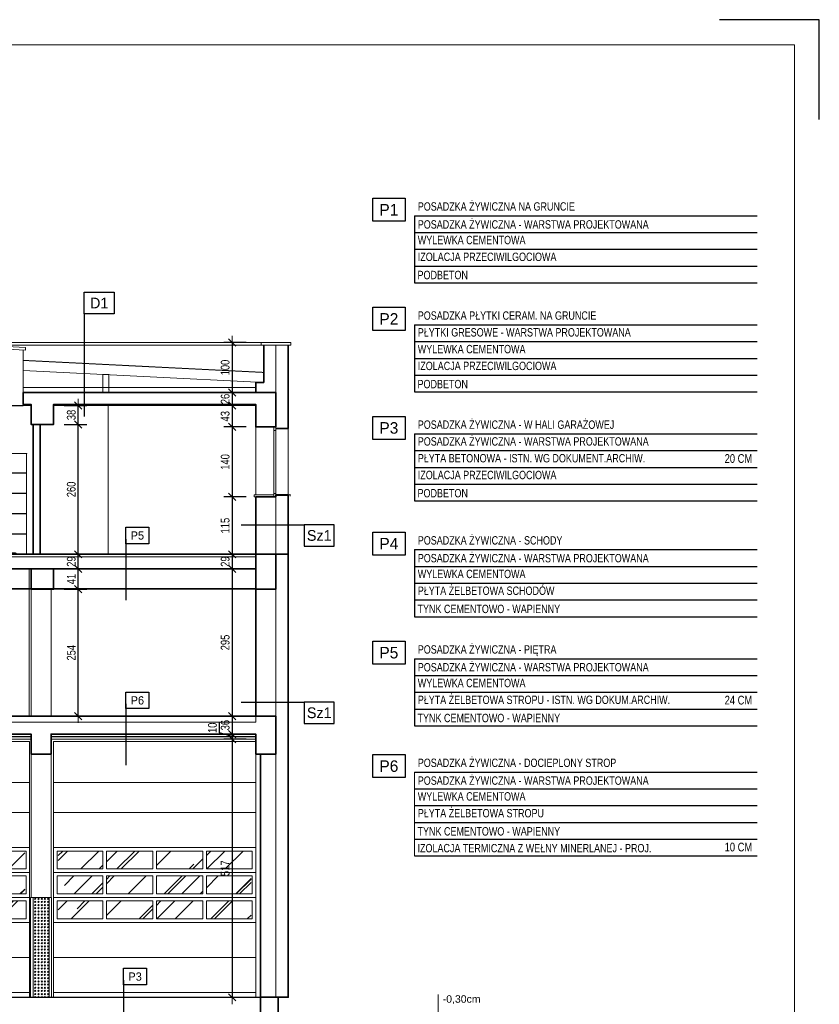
# Model space of a CAD drawing. Header units: millimetres. Extents: x -539 to 9013, y -5271 to -2164.
# Tile 15 of 15: x 7412 to 9013, y -4272 to -2301. Entities that reach past the tile are written whole.
import ezdxf
from ezdxf.enums import TextEntityAlignment as Align

# ---------------------------------------------------------------- set-up
doc = ezdxf.new("R2010")
doc.units = ezdxf.units.MM
doc.linetypes.add('DASHEDX2', pattern=[1.5, 1, -0.5])
for name, color, linetype in [('BA_odn', 1, 'Continuous'), ('BS_TXG', 2, 'Continuous'), ('PG_IZOLACJA', 1, 'ZIGZAG')]:
    doc.layers.add(name, color=color, linetype=linetype)
for name, color, linetype, lineweight in [('BA_txc', 1, 'Continuous', 18), ('BA_txs', 2, 'Continuous', 18), ('M_Ramki do druku', 7, 'Continuous', 18), ('M_Ramki rysunków', 2, 'Continuous', 18), ('PG_STOLARKA', 1, 'Continuous', 18), ('PG_SZRAF', 1, 'Continuous', 18), ('PG_WIDOKOWE_CIENKIE', 1, 'Continuous', 18), ('PG_WYMIARY', 1, 'Continuous', 18), ('PG_ŚCIANY_SŁUPY', 4, 'Continuous', 35)]:
    doc.layers.add(name, color=color, linetype=linetype, lineweight=lineweight)
doc.styles.add('$1$BIKTS', font='bikromsw.shx')
doc.styles.add('BIKTG', font='BIKROMSW.SHX')
doc.styles.add('BIKTS', font='bikromsw.shx', dxfattribs={"width": 0.85})
doc.styles.add('BIKWYM', font='BIKROMSW.SHX', dxfattribs={"width": 0.8})
doc.styles.get("Standard").update_dxf_attribs({"font": 'arial.ttf'})
doc.linetypes.add('ZIGZAG', pattern='A,0.0001,-0.2,[131,ltypeshp.shx,S=0.2,R=0,X=-0.2,Y=0],-0.4,[131,ltypeshp.shx,S=0.2,R=180,X=0.2,Y=0],-0.2', length=0.8001)
doc.dimstyles.new('BA_KR_50', dxfattribs={"dimscale": 0.5, "dimtxt": 25, "dimasz": 1.666667, "dimexe": 24, "dimexo": 0, "dimgap": 0, "dimtad": 0, "dimdec": 1, "dimrnd": 0.5, "dimzin": 9, "dimdsep": 46, "dimtxsty": 'BIKWYM', "dimblk": 'WYM-KR', "dimcen": 0, "dimdle": 20, "dimclrd": 256, "dimclre": 256, "dimclrt": 7, "dimadec": 0, "dimazin": 0, "dimtfac": 0.033333, "dimtdec": 1, "dimtmove": 0, "dimatfit": 3, "dimldrblk": 'WYM-KR', "dimfxl": 40, "dimfxlon": 1, "dimtvp": 0.8, "dimtolj": 1, "dimarcsym": 0})
pattern_1 = [(45, (5984.445, -1816.78), (64.6578, 172.421), [1143, -152.4, 381, -76.2]), (45, (6029.17, -1718.18), (-125.544, 17.781), [228.6, -25.146, 457.2, -57.15]), (45, (5965.587, -1744.043), (244.0834, 316.2846), [609.6, -106.68, 304.8, -76.2])]

# ---------------------------------------------------------------- blocks, each defined once
blk = doc.blocks.new('brama poz')
at = {"layer": 'PG_SZRAF'}
h = blk.add_hatch(dxfattribs=at)
h.set_pattern_fill('AR-RROOF', color=256, scale=3, angle=45)
h.set_pattern_definition(pattern_1)
h.paths.add_polyline_path([(7579, -3965.5), (7489.5, -3965.5), (7489.5, -4001.5), (7579, -4001.5)])
h = blk.add_hatch(dxfattribs=at)
h.set_pattern_fill('AR-RROOF', color=256, scale=3, angle=45)
h.set_pattern_definition(pattern_1)
h.paths.add_polyline_path([(7679, -3965.5), (7586, -3965.5), (7586, -4001.5), (7679, -4001.5)])
h = blk.add_hatch(dxfattribs=at)
h.set_pattern_fill('AR-RROOF', color=256, scale=3, angle=45)
h.set_pattern_definition(pattern_1)
h.paths.add_polyline_path([(7779, -3965.5), (7686, -3965.5), (7686, -4001.5), (7779, -4001.5)])
h = blk.add_hatch(dxfattribs=at)
h.set_pattern_fill('AR-RROOF', color=256, scale=3, angle=45)
h.set_pattern_definition(pattern_1)
h.paths.add_polyline_path([(7875.5, -3965.5), (7786, -3965.5), (7786, -4001.5), (7875.5, -4001.5)])
h = blk.add_hatch(dxfattribs=at)
h.set_pattern_fill('AR-RROOF', color=256, scale=3, angle=45)
h.set_pattern_definition(pattern_1)
h.paths.add_polyline_path([(7579, -4015.5), (7489.5, -4015.5), (7489.5, -4051.5), (7579, -4051.5)])
h = blk.add_hatch(dxfattribs=at)
h.set_pattern_fill('AR-RROOF', color=256, scale=3, angle=45)
h.set_pattern_definition(pattern_1)
h.paths.add_polyline_path([(7679, -4015.5), (7586, -4015.5), (7586, -4051.5), (7679, -4051.5)])
h = blk.add_hatch(dxfattribs=at)
h.set_pattern_fill('AR-RROOF', color=256, scale=3, angle=45)
h.set_pattern_definition(pattern_1)
h.paths.add_polyline_path([(7779, -4015.5), (7686, -4015.5), (7686, -4051.5), (7779, -4051.5)])
h = blk.add_hatch(dxfattribs=at)
h.set_pattern_fill('AR-RROOF', color=256, scale=3, angle=45)
h.set_pattern_definition(pattern_1)
h.paths.add_polyline_path([(7875.5, -4015.5), (7786, -4015.5), (7786, -4051.5), (7875.5, -4051.5)])
h = blk.add_hatch(dxfattribs=at)
h.set_pattern_fill('AR-RROOF', color=256, scale=3, angle=45)
h.set_pattern_definition(pattern_1)
h.paths.add_polyline_path([(7579, -4065.5), (7489.5, -4065.5), (7489.5, -4101.5), (7579, -4101.5)])
h = blk.add_hatch(dxfattribs=at)
h.set_pattern_fill('AR-RROOF', color=256, scale=3, angle=45)
h.set_pattern_definition(pattern_1)
h.paths.add_polyline_path([(7679, -4065.5), (7586, -4065.5), (7586, -4101.5), (7679, -4101.5)])
h = blk.add_hatch(dxfattribs=at)
h.set_pattern_fill('AR-RROOF', color=256, scale=3, angle=45)
h.set_pattern_definition(pattern_1)
h.paths.add_polyline_path([(7779, -4065.5), (7686, -4065.5), (7686, -4101.5), (7779, -4101.5)])
h = blk.add_hatch(dxfattribs=at)
h.set_pattern_fill('AR-RROOF', color=256, scale=3, angle=45)
h.set_pattern_definition(pattern_1)
h.paths.add_polyline_path([(7875.5, -4065.5), (7786, -4065.5), (7786, -4101.5), (7875.5, -4101.5)])
for p, q in [((7480, -3958.5), (7885, -3958.5)), ((7487, -3965.5), (7579, -3965.5)), ((7487, -3965.5), (7487, -4001.5)), ((7579, -3965.5), (7579, -4001.5)), ((7586, -3965.5), (7679, -3965.5)), ((7586, -3965.5), (7586, -4001.5)), ((7679, -3965.5), (7679, -4001.5)), ((7686, -3965.5), (7779, -3965.5)), ((7686, -3965.5), (7686, -4001.5)), ((7779, -3965.5), (7779, -4001.5)), ((7786, -3965.5), (7878, -3965.5)), ((7786, -3965.5), (7786, -4001.5)), ((7878, -4001.5), (7878, -3965.5)), ((7487, -4001.5), (7579, -4001.5)), ((7586, -4001.5), (7679, -4001.5)), ((7686, -4001.5), (7779, -4001.5)), ((7786, -4001.5), (7878, -4001.5)), ((7480, -4008.5), (7885, -4008.5)), ((7487, -4015.5), (7579, -4015.5)), ((7487, -4015.5), (7487, -4051.5)), ((7579, -4015.5), (7579, -4051.5)), ((7586, -4015.5), (7679, -4015.5)), ((7586, -4015.5), (7586, -4051.5)), ((7679, -4015.5), (7679, -4051.5)), ((7686, -4015.5), (7779, -4015.5)), ((7686, -4015.5), (7686, -4051.5)), ((7779, -4015.5), (7779, -4051.5)), ((7786, -4015.5), (7878, -4015.5)), ((7786, -4015.5), (7786, -4051.5)), ((7878, -4051.5), (7878, -4015.5)), ((7480, -4058.5), (7885, -4058.5)), ((7487, -4051.5), (7579, -4051.5)), ((7586, -4051.5), (7679, -4051.5)), ((7686, -4051.5), (7779, -4051.5)), ((7786, -4051.5), (7878, -4051.5)), ((7487, -4065.5), (7579, -4065.5)), ((7487, -4065.5), (7487, -4101.5)), ((7579, -4065.5), (7579, -4101.5)), ((7586, -4065.5), (7679, -4065.5)), ((7586, -4065.5), (7586, -4101.5)), ((7679, -4065.5), (7679, -4101.5)), ((7686, -4065.5), (7779, -4065.5)), ((7686, -4065.5), (7686, -4101.5)), ((7779, -4065.5), (7779, -4101.5)), ((7786, -4065.5), (7878, -4065.5)), ((7786, -4065.5), (7786, -4101.5)), ((7878, -4101.5), (7878, -4065.5)), ((7480, -4108.5), (7885, -4108.5)), ((7487, -4101.5), (7579, -4101.5)), ((7586, -4101.5), (7679, -4101.5)), ((7586, -4101.5), (7679, -4101.5)), ((7686, -4101.5), (7779, -4101.5)), ((7786, -4101.5), (7878, -4101.5)), ((7480, -4178.5), (7885, -4178.5))]:
    blk.add_line(p, q, dxfattribs=at)
at = {"layer": 'PG_WIDOKOWE_CIENKIE'}
for p, q in [((7885, -3828.5), (7480, -3828.5)), ((7480, -3888.5), (7885, -3888.5)), ((7480, -4248.5), (7885, -4248.5))]:
    blk.add_line(p, q, dxfattribs=at)
blk.add_lwpolyline([(7480, -4258.5), (7885, -4258.5), (7885, -3746.5), (7480, -3746.5)], close=True, dxfattribs=at)
blk.add_lwpolyline([(7885, -3771.5), (7885, -4258.5)], dxfattribs=at)
blk = doc.blocks.new('OZNWAR')
blk.add_lwpolyline([(-35, 0), (-35, 50), (35, 50), (35, 0)], close=True)
at = {"style": 'BIKTG'}
blk.add_attdef('OZNWAR', text='', height=25, dxfattribs=at).set_placement((0, 25), align=Align.MIDDLE)
blk = doc.blocks.new('A$C9f8b1537')
at = {"layer": 'PG_STOLARKA', "lineweight": 0}
for p, q in [((10.4, 1), (10.4, 202.7)), ((10.4, 202.7), (102.2, 202.7)), ((102.2, 202.7), (102.2, 1)), ((10.4, 163.9), (102.2, 163.9)), ((10.4, 163.3), (102.2, 163.3)), ((10.4, 123.2), (102.2, 123.2)), ((10.4, 122.6), (102.2, 122.6)), ((14.1, 117.4), (14.1, 98.2)), ((14.3, 98.2), (14.3, 117.4)), ((14.9, 104.2), (14.9, 102.5)), ((15.4, 102.4), (15.4, 103.7)), ((16.4, 102.4), (16.4, 103.7)), ((16.9, 104.2), (16.9, 102.5)), ((17.5, 117.4), (17.5, 112.6)), ((17.5, 111.1), (17.5, 98.2)), ((17.7, 117.4), (17.7, 112.6)), ((17.7, 111.2), (17.7, 98.2)), ((10.4, 82.4), (102.2, 82.4)), ((10.4, 81.8), (102.2, 81.8)), ((10.4, 41.7), (102.2, 41.7)), ((10.4, 41.1), (102.2, 41.1)), ((30.4, 1), (10.4, 1)), ((30.4, 1), (30.4, 2)), ((32.4, 4), (80.2, 4)), ((82.2, 2), (82.2, 1)), ((102.2, 1), (82.2, 1))]:
    blk.add_line(p, q, dxfattribs=at)
for centre, radius in [((15.9, 118.1), 0.3), ((15.9, 111.4), 1), ((15.9, 97.5), 0.3)]:
    blk.add_circle(centre, radius, dxfattribs=at)
for centre, radius, start, end in [((15.9, 117.4), 1.8, 0, 180), ((15.9, 117.4), 1.6, 0, 180), ((15.9, 104.2), 1, 0, 180), ((15.9, 102.5), 1, 180, 0), ((15.9, 111.4), 0.85, 90, 311.711), ((15.9, 104.4), 0.85, 306.0319, 233.9681), ((15.9, 102.4), 0.5, 180, 0), ((20.7, 92.1), 20.7, 71.1188, 103.4049), ((22.4, 94.2), 17.6, 73.635, 109.8698), ((27.3, 111.4), 0.332, 295.2179, 64.7821), ((15.9, 98.2), 1.8, 180, 0), ((15.9, 98.2), 1.6, 180, 0), ((32.4, 2), 2, 90, 180), ((80.2, 2), 2, 0, 90)]:
    blk.add_arc(centre, radius, start, end, dxfattribs=at)
for p in [(10.4, 202.7), (102.2, 202.7), (102.2, 1)]:
    blk.add_point(p, dxfattribs=at)
blk = doc.blocks.new('Znacznik_narozny')
at = {"layer": 'M_Ramki do druku', "lineweight": -2}
blk.add_lwpolyline([(0, -20), (0, 0), (20, 0)], dxfattribs=at)
blk = doc.blocks.new('A$C4C4556DF')
at = {"layer": 'PG_SZRAF'}
h = blk.add_hatch(dxfattribs=at)
h.set_pattern_fill('GOST_GLASS', color=256, scale=0.75)
h.set_pattern_definition([(45, (-1944.602, 2441.6706), (6.363961, 0), [3.75, -5.25]), (45, (-1943.011, 2441.6706), (6.363961, 0), [1.5, -7.5]), (45, (-1944.602, 2443.2616), (6.363961, 0), [1.5, -7.5])])
h.paths.add_polyline_path([(-36, 200), (-36, 0), (-4, 0), (-4, 200)])
at = {"layer": 'PG_WIDOKOWE_CIENKIE'}
for p, q in [((1, 200), (-41, 200)), ((-41, 200), (-41, 0)), ((-36, 200), (-36, 0)), ((-4, 200), (-4, 0)), ((1, 200), (1, 0))]:
    blk.add_line(p, q, dxfattribs=at)
blk = doc.blocks.new('WYM-KR')
at = {"linetype": 'ByBlock'}
blk.add_line((11.52, 0), (-11.52, 0), dxfattribs=at)
at = {"color": 7, "linetype": 'ByBlock'}
blk.add_line((6.24, 6.24), (-6.24, -6.24), dxfattribs=at)
blk = doc.blocks.new('*D468')
at = {"layer": 'Defpoints', "color": 0, "transparency": 16777216}
for p in [(7896, -2947.5), (7837.7, -3047.5), (7885, -3047.5)]:
    blk.add_point(p, dxfattribs=at)
at = {"layer": 'PG_WYMIARY', "lineweight": -2, "transparency": 16777216}
for p, q in [((7865.7, -2947.5), (7820.9, -2947.5)), ((7837.7, -2948.6), (7837.7, -3046.3)), ((7865.7, -3047.5), (7820.9, -3047.5))]:
    blk.add_line(p, q, dxfattribs=at)
at = {"layer": 'PG_WYMIARY', "lineweight": -2, "transparency": 16777216, "xscale": 1.166666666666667, "yscale": 1.166666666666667, "zscale": 1.166666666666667}
for p, rotation in [((7837.7, -2947.5), 90), ((7837.7, -3047.5), 270)]:
    blk.add_blockref('WYM-KR', p, dxfattribs=dict(at, rotation=rotation))
at = {"layer": 'PG_WYMIARY', "color": 7, "transparency": 16777216, "insert": (7823.7, -2997.5), "char_height": 17.5, "attachment_point": 5, "rotation": 90, "style": 'BIKWYM'}
blk.add_mtext('\\A1;100', dxfattribs=at)
blk = doc.blocks.new('*D469')
at = {"layer": 'Defpoints', "color": 0, "transparency": 16777216}
for p in [(7885, -3047.5), (7837.7, -3073.5), (7885, -3073.5)]:
    blk.add_point(p, dxfattribs=at)
at = {"layer": 'PG_WYMIARY', "lineweight": -2, "transparency": 16777216}
for p, q in [((7865.7, -3047.5), (7820.9, -3047.5)), ((7837.7, -3048.6), (7837.7, -3072.3)), ((7865.7, -3073.5), (7820.9, -3073.5))]:
    blk.add_line(p, q, dxfattribs=at)
at = {"layer": 'PG_WYMIARY', "lineweight": -2, "transparency": 16777216, "xscale": 1.166666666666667, "yscale": 1.166666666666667, "zscale": 1.166666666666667}
for p, rotation in [((7837.7, -3047.5), 90), ((7837.7, -3073.5), 270)]:
    blk.add_blockref('WYM-KR', p, dxfattribs=dict(at, rotation=rotation))
at = {"layer": 'PG_WYMIARY', "color": 7, "transparency": 16777216, "insert": (7823.7, -3060.5), "char_height": 17.5, "attachment_point": 5, "rotation": 90, "style": 'BIKWYM'}
blk.add_mtext('\\A1;26', dxfattribs=at)
blk = doc.blocks.new('*D470')
at = {"layer": 'Defpoints', "color": 0, "transparency": 16777216}
for p in [(7885, -3073.5), (7837.7, -3116.5), (7885, -3116.5)]:
    blk.add_point(p, dxfattribs=at)
at = {"layer": 'PG_WYMIARY', "lineweight": -2, "transparency": 16777216}
for p, q in [((7865.7, -3073.5), (7820.9, -3073.5)), ((7837.7, -3074.6), (7837.7, -3115.3)), ((7865.7, -3116.5), (7820.9, -3116.5))]:
    blk.add_line(p, q, dxfattribs=at)
at = {"layer": 'PG_WYMIARY', "lineweight": -2, "transparency": 16777216, "xscale": 1.166666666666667, "yscale": 1.166666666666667, "zscale": 1.166666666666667}
for p, rotation in [((7837.7, -3073.5), 90), ((7837.7, -3116.5), 270)]:
    blk.add_blockref('WYM-KR', p, dxfattribs=dict(at, rotation=rotation))
at = {"layer": 'PG_WYMIARY', "color": 7, "transparency": 16777216, "insert": (7823.7, -3095), "char_height": 17.5, "attachment_point": 5, "rotation": 90, "style": 'BIKWYM'}
blk.add_mtext('\\A1;43', dxfattribs=at)
blk = doc.blocks.new('*D471')
at = {"layer": 'Defpoints', "color": 0, "transparency": 16777216}
for p in [(7885, -3116.5), (7837.7, -3256.5), (7885, -3256.5)]:
    blk.add_point(p, dxfattribs=at)
at = {"layer": 'PG_WYMIARY', "lineweight": -2, "transparency": 16777216}
for p, q in [((7865.7, -3116.5), (7820.9, -3116.5)), ((7837.7, -3117.6), (7837.7, -3255.3)), ((7865.7, -3256.5), (7820.9, -3256.5))]:
    blk.add_line(p, q, dxfattribs=at)
at = {"layer": 'PG_WYMIARY', "lineweight": -2, "transparency": 16777216, "xscale": 1.166666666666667, "yscale": 1.166666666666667, "zscale": 1.166666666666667}
for p, rotation in [((7837.7, -3116.5), 90), ((7837.7, -3256.5), 270)]:
    blk.add_blockref('WYM-KR', p, dxfattribs=dict(at, rotation=rotation))
at = {"layer": 'PG_WYMIARY', "color": 7, "transparency": 16777216, "insert": (7823.7, -3186.5), "char_height": 17.5, "attachment_point": 5, "rotation": 90, "style": 'BIKWYM'}
blk.add_mtext('\\A1;140', dxfattribs=at)
blk = doc.blocks.new('*D472')
at = {"layer": 'Defpoints', "color": 0, "transparency": 16777216}
for p in [(7885, -3256.5), (7837.7, -3371.5), (7885, -3371.5)]:
    blk.add_point(p, dxfattribs=at)
at = {"layer": 'PG_WYMIARY', "lineweight": -2, "transparency": 16777216}
for p, q in [((7865.7, -3256.5), (7820.9, -3256.5)), ((7837.7, -3257.6), (7837.7, -3370.3)), ((7865.7, -3371.5), (7820.9, -3371.5))]:
    blk.add_line(p, q, dxfattribs=at)
at = {"layer": 'PG_WYMIARY', "lineweight": -2, "transparency": 16777216, "xscale": 1.166666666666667, "yscale": 1.166666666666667, "zscale": 1.166666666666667}
for p, rotation in [((7837.7, -3256.5), 90), ((7837.7, -3371.5), 270)]:
    blk.add_blockref('WYM-KR', p, dxfattribs=dict(at, rotation=rotation))
at = {"layer": 'PG_WYMIARY', "color": 7, "transparency": 16777216, "insert": (7823.7, -3314), "char_height": 17.5, "attachment_point": 5, "rotation": 90, "style": 'BIKWYM'}
blk.add_mtext('\\A1;115', dxfattribs=at)
blk = doc.blocks.new('*D473')
at = {"layer": 'Defpoints', "color": 0, "transparency": 16777216}
for p in [(7885, -3371.5), (7837.7, -3400.5), (7885, -3400.5)]:
    blk.add_point(p, dxfattribs=at)
at = {"layer": 'PG_WYMIARY', "lineweight": -2, "transparency": 16777216}
for p, q in [((7865.7, -3371.5), (7820.9, -3371.5)), ((7837.7, -3372.6), (7837.7, -3399.3)), ((7865.7, -3400.5), (7820.9, -3400.5))]:
    blk.add_line(p, q, dxfattribs=at)
at = {"layer": 'PG_WYMIARY', "lineweight": -2, "transparency": 16777216, "xscale": 1.166666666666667, "yscale": 1.166666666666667, "zscale": 1.166666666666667}
for p, rotation in [((7837.7, -3371.5), 90), ((7837.7, -3400.5), 270)]:
    blk.add_blockref('WYM-KR', p, dxfattribs=dict(at, rotation=rotation))
at = {"layer": 'PG_WYMIARY', "color": 7, "transparency": 16777216, "insert": (7823.7, -3386), "char_height": 17.5, "attachment_point": 5, "rotation": 90, "style": 'BIKWYM'}
blk.add_mtext('\\A1;29', dxfattribs=at)
blk = doc.blocks.new('*D474')
at = {"layer": 'Defpoints', "color": 0, "transparency": 16777216}
for p in [(7885, -3400.5), (7837.7, -3695.5), (7885, -3695.5)]:
    blk.add_point(p, dxfattribs=at)
at = {"layer": 'PG_WYMIARY', "lineweight": -2, "transparency": 16777216}
for p, q in [((7865.7, -3400.5), (7820.9, -3400.5)), ((7837.7, -3401.6), (7837.7, -3694.3)), ((7865.7, -3695.5), (7820.9, -3695.5))]:
    blk.add_line(p, q, dxfattribs=at)
at = {"layer": 'PG_WYMIARY', "lineweight": -2, "transparency": 16777216, "xscale": 1.166666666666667, "yscale": 1.166666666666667, "zscale": 1.166666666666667}
for p, rotation in [((7837.7, -3400.5), 90), ((7837.7, -3695.5), 270)]:
    blk.add_blockref('WYM-KR', p, dxfattribs=dict(at, rotation=rotation))
at = {"layer": 'PG_WYMIARY', "color": 7, "transparency": 16777216, "insert": (7823.7, -3548), "char_height": 17.5, "attachment_point": 5, "rotation": 90, "style": 'BIKWYM'}
blk.add_mtext('\\A1;295', dxfattribs=at)
blk = doc.blocks.new('*D475')
at = {"layer": 'Defpoints', "color": 0, "transparency": 16777216}
for p in [(7885, -3695.5), (7837.7, -3731.5), (7885, -3731.5)]:
    blk.add_point(p, dxfattribs=at)
at = {"layer": 'PG_WYMIARY', "lineweight": -2, "transparency": 16777216}
for p, q in [((7865.7, -3695.5), (7820.9, -3695.5)), ((7837.7, -3696.6), (7837.7, -3730.3)), ((7865.7, -3731.5), (7820.9, -3731.5))]:
    blk.add_line(p, q, dxfattribs=at)
at = {"layer": 'PG_WYMIARY', "lineweight": -2, "transparency": 16777216, "xscale": 1.166666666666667, "yscale": 1.166666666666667, "zscale": 1.166666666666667}
for p, rotation in [((7837.7, -3695.5), 90), ((7837.7, -3731.5), 270)]:
    blk.add_blockref('WYM-KR', p, dxfattribs=dict(at, rotation=rotation))
at = {"layer": 'PG_WYMIARY', "color": 7, "transparency": 16777216, "insert": (7823.7, -3713.5), "char_height": 17.5, "attachment_point": 5, "rotation": 90, "style": 'BIKWYM'}
blk.add_mtext('\\A1;36', dxfattribs=at)
blk = doc.blocks.new('*D476')
at = {"layer": 'Defpoints', "color": 0, "transparency": 16777216}
for p in [(7837.7, -3741.5), (7885, -3731.5), (7885, -3741.5)]:
    blk.add_point(p, dxfattribs=at)
at = {"layer": 'PG_WYMIARY', "lineweight": -2, "transparency": 16777216}
for p, q in [((7812.2, -3728.8), (7812.2, -3708.8)), ((7837.7, -3736.5), (7812.2, -3728.8)), ((7865.7, -3731.5), (7820.9, -3731.5)), ((7865.7, -3741.5), (7820.9, -3741.5)), ((7837.7, -3732.6), (7837.7, -3740.3))]:
    blk.add_line(p, q, dxfattribs=at)
at = {"layer": 'PG_WYMIARY', "lineweight": -2, "transparency": 16777216, "xscale": 1.166666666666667, "yscale": 1.166666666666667, "zscale": 1.166666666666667}
for p, rotation in [((7837.7, -3731.5), 90), ((7837.7, -3741.5), 270)]:
    blk.add_blockref('WYM-KR', p, dxfattribs=dict(at, rotation=rotation))
at = {"layer": 'PG_WYMIARY', "color": 7, "transparency": 16777216, "insert": (7798.2, -3718.8), "char_height": 17.5, "attachment_point": 5, "rotation": 90, "style": 'BIKWYM'}
blk.add_mtext('\\A1;10', dxfattribs=at)
blk = doc.blocks.new('*D477')
at = {"layer": 'Defpoints', "color": 0, "transparency": 16777216}
for p in [(7885, -3741.5), (7837.7, -4258.5), (7885, -4258.5)]:
    blk.add_point(p, dxfattribs=at)
at = {"layer": 'PG_WYMIARY', "lineweight": -2, "transparency": 16777216}
for p, q in [((7865.7, -3741.5), (7820.9, -3741.5)), ((7837.7, -3742.6), (7837.7, -4257.3)), ((7865.7, -4258.5), (7820.9, -4258.5))]:
    blk.add_line(p, q, dxfattribs=at)
at = {"layer": 'PG_WYMIARY', "lineweight": -2, "transparency": 16777216, "xscale": 1.166666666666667, "yscale": 1.166666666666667, "zscale": 1.166666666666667}
for p, rotation in [((7837.7, -3741.5), 90), ((7837.7, -4258.5), 270)]:
    blk.add_blockref('WYM-KR', p, dxfattribs=dict(at, rotation=rotation))
at = {"layer": 'PG_WYMIARY', "color": 7, "transparency": 16777216, "insert": (7823.7, -4000), "char_height": 17.5, "attachment_point": 5, "rotation": 90, "style": 'BIKWYM'}
blk.add_mtext('\\A1;517', dxfattribs=at)
blk = doc.blocks.new('*D478')
at = {"layer": 'Defpoints', "color": 0, "transparency": 16777216}
for p in [(7480, -3441.5), (7529.6, -3441.5), (7475, -3695.5)]:
    blk.add_point(p, dxfattribs=at)
at = {"layer": 'PG_WYMIARY', "lineweight": -2, "transparency": 16777216}
for p, q in [((7501.6, -3441.5), (7546.4, -3441.5)), ((7529.6, -3694.3), (7529.6, -3442.6)), ((7501.6, -3695.5), (7546.4, -3695.5))]:
    blk.add_line(p, q, dxfattribs=at)
at = {"layer": 'PG_WYMIARY', "lineweight": -2, "transparency": 16777216, "xscale": 1.166666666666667, "yscale": 1.166666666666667, "zscale": 1.166666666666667}
for p, rotation in [((7529.6, -3441.5), 90), ((7529.6, -3695.5), 270)]:
    blk.add_blockref('WYM-KR', p, dxfattribs=dict(at, rotation=rotation))
at = {"layer": 'PG_WYMIARY', "color": 7, "transparency": 16777216, "insert": (7515.6, -3568.5), "char_height": 17.5, "attachment_point": 5, "rotation": 90, "style": 'BIKWYM'}
blk.add_mtext('\\A1;254', dxfattribs=at)
blk = doc.blocks.new('*D479')
at = {"layer": 'Defpoints', "color": 0, "transparency": 16777216}
for p in [(7480, -3400.5), (7529.6, -3400.5), (7480, -3441.5)]:
    blk.add_point(p, dxfattribs=at)
at = {"layer": 'PG_WYMIARY', "lineweight": -2, "transparency": 16777216}
for p, q in [((7501.6, -3400.5), (7546.4, -3400.5)), ((7529.6, -3440.3), (7529.6, -3401.6)), ((7501.6, -3441.5), (7546.4, -3441.5))]:
    blk.add_line(p, q, dxfattribs=at)
at = {"layer": 'PG_WYMIARY', "lineweight": -2, "transparency": 16777216, "xscale": 1.166666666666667, "yscale": 1.166666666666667, "zscale": 1.166666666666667}
for p, rotation in [((7529.6, -3400.5), 90), ((7529.6, -3441.5), 270)]:
    blk.add_blockref('WYM-KR', p, dxfattribs=dict(at, rotation=rotation))
at = {"layer": 'PG_WYMIARY', "color": 7, "transparency": 16777216, "insert": (7515.6, -3421), "char_height": 17.5, "attachment_point": 5, "rotation": 90, "style": 'BIKWYM'}
blk.add_mtext('\\A1;41', dxfattribs=at)
blk = doc.blocks.new('*D480')
at = {"layer": 'Defpoints', "color": 0, "transparency": 16777216}
for p in [(7529.6, -3371.5), (7529.6, -3371.5), (7480, -3400.5)]:
    blk.add_point(p, dxfattribs=at)
at = {"layer": 'PG_WYMIARY', "lineweight": -2, "transparency": 16777216}
for p, q in [((7529.6, -3371.5), (7512.8, -3371.5)), ((7529.6, -3399.3), (7529.6, -3372.6)), ((7501.6, -3400.5), (7546.4, -3400.5))]:
    blk.add_line(p, q, dxfattribs=at)
at = {"layer": 'PG_WYMIARY', "lineweight": -2, "transparency": 16777216, "xscale": 1.166666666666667, "yscale": 1.166666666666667, "zscale": 1.166666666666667}
for p, rotation in [((7529.6, -3371.5), 90), ((7529.6, -3400.5), 270)]:
    blk.add_blockref('WYM-KR', p, dxfattribs=dict(at, rotation=rotation))
at = {"layer": 'PG_WYMIARY', "color": 7, "transparency": 16777216, "insert": (7515.6, -3386), "char_height": 17.5, "attachment_point": 5, "rotation": 90, "style": 'BIKWYM'}
blk.add_mtext('\\A1;29', dxfattribs=at)
blk = doc.blocks.new('*D481')
at = {"layer": 'Defpoints', "color": 0, "transparency": 16777216}
for p in [(7480, -3111.5), (7529.6, -3111.5), (7529.6, -3371.5)]:
    blk.add_point(p, dxfattribs=at)
at = {"layer": 'PG_WYMIARY', "lineweight": -2, "transparency": 16777216}
for p, q in [((7501.6, -3111.5), (7546.4, -3111.5)), ((7529.6, -3370.3), (7529.6, -3112.6)), ((7529.6, -3371.5), (7512.8, -3371.5))]:
    blk.add_line(p, q, dxfattribs=at)
at = {"layer": 'PG_WYMIARY', "lineweight": -2, "transparency": 16777216, "xscale": 1.166666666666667, "yscale": 1.166666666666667, "zscale": 1.166666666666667}
for p, rotation in [((7529.6, -3111.5), 90), ((7529.6, -3371.5), 270)]:
    blk.add_blockref('WYM-KR', p, dxfattribs=dict(at, rotation=rotation))
at = {"layer": 'PG_WYMIARY', "color": 7, "transparency": 16777216, "insert": (7515.6, -3241.5), "char_height": 17.5, "attachment_point": 5, "rotation": 90, "style": 'BIKWYM'}
blk.add_mtext('\\A1;260', dxfattribs=at)
blk = doc.blocks.new('*D482')
at = {"layer": 'Defpoints', "color": 0, "transparency": 16777216}
for p in [(7480, -3073.5), (7529.6, -3073.5), (7480, -3111.5)]:
    blk.add_point(p, dxfattribs=at)
at = {"layer": 'PG_WYMIARY', "lineweight": -2, "transparency": 16777216}
for p, q in [((7501.6, -3073.5), (7546.4, -3073.5)), ((7529.6, -3110.3), (7529.6, -3074.6)), ((7501.6, -3111.5), (7546.4, -3111.5))]:
    blk.add_line(p, q, dxfattribs=at)
at = {"layer": 'PG_WYMIARY', "lineweight": -2, "transparency": 16777216, "xscale": 1.166666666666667, "yscale": 1.166666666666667, "zscale": 1.166666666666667}
for p, rotation in [((7529.6, -3073.5), 90), ((7529.6, -3111.5), 270)]:
    blk.add_blockref('WYM-KR', p, dxfattribs=dict(at, rotation=rotation))
at = {"layer": 'PG_WYMIARY', "color": 7, "transparency": 16777216, "insert": (7515.6, -3092.5), "char_height": 17.5, "attachment_point": 5, "rotation": 90, "style": 'BIKWYM'}
blk.add_mtext('\\A1;38', dxfattribs=at)

msp = doc.modelspace()

# ---------------------------------------------------------------- linework, layer by layer
at = {"color": 18, "true_color": 0x000000}
msp.add_lwpolyline([(5435.55, -4258.45), (7894.55, -4258.45)], dxfattribs=at)
at = {"layer": 'BA_odn', "color": 18, "true_color": 0x000000}
for p, q in [((8202.62, -2693.5), (8888.99, -2693.5)), ((8202.62, -2693.5), (8202.62, -2827.9)), ((8202.62, -2727.1), (8888.99, -2727.1)), ((8202.62, -2760.7), (8888.99, -2760.7)), ((8202.62, -2794.3), (8888.99, -2794.3)), ((8202.62, -2827.9), (8888.99, -2827.9)), ((8202.62, -2911.9), (8888.99, -2911.9)), ((8202.62, -2911.9), (8202.62, -3046.3)), ((8202.62, -2945.5), (8888.99, -2945.5)), ((8202.62, -2979.1), (8888.99, -2979.1)), ((8202.62, -3012.7), (8888.99, -3012.7)), ((8202.62, -3046.3), (8888.99, -3046.3)), ((8202.62, -3130.3), (8888.99, -3130.3)), ((8202.62, -3130.3), (8202.62, -3264.7)), ((8202.62, -3163.9), (8888.99, -3163.9)), ((8202.62, -3197.5), (8888.99, -3197.5)), ((8202.62, -3231.1), (8888.99, -3231.1)), ((8202.62, -3264.7), (8888.99, -3264.7)), ((8202.62, -3362.02), (8888.99, -3362.02)), ((8202.62, -3362.02), (8202.62, -3496.42)), ((8202.62, -3395.62), (8888.99, -3395.62)), ((8202.62, -3429.22), (8888.99, -3429.22)), ((8202.62, -3462.82), (8888.99, -3462.82)), ((8202.62, -3496.42), (8888.99, -3496.42)), ((8202.62, -3580.42), (8888.99, -3580.42)), ((8202.62, -3580.42), (8202.62, -3714.82)), ((8202.62, -3614.02), (8888.99, -3614.02)), ((8202.62, -3647.62), (8888.99, -3647.62)), ((8202.62, -3681.22), (8888.99, -3681.22)), ((8202.62, -3714.82), (8888.99, -3714.82)), ((8202.62, -3807.39), (8888.99, -3807.39)), ((8202.62, -3840.99), (8888.99, -3840.99)), ((8202.62, -3874.59), (8888.99, -3874.59)), ((8202.62, -3908.19), (8888.99, -3908.19)), ((8202.62, -3941.79), (8888.99, -3941.79)), ((8202.62, -3975.39), (8888.99, -3975.39))]:
    msp.add_line(p, q, dxfattribs=at)
at = {"layer": 'BA_txc', "color": 18, "true_color": 0x000000}
msp.add_line((8250.37, -4252.83), (8250.37, -4288.45), dxfattribs=at)
at = {"layer": 'BS_TXG', "color": 18, "true_color": 0x000000}
for p, q in [((7541.35, -2889.8), (7541.35, -3095.31)), ((7855.91, -3312.2), (7981.98, -3312.2)), ((7624.72, -3340.85), (7624.72, -3463.39)), ((7624.72, -3670.85), (7624.72, -3793.39)), ((7855.91, -3667.24), (7981.98, -3667.24)), ((7620.18, -4223.85), (7620.18, -4346.39))]:
    msp.add_line(p, q, dxfattribs=at)
at = {"layer": 'M_Ramki rysunków', "color": 18, "true_color": 0x000000}
msp.add_lwpolyline([(5113.26, -5221.08), (5113.26, -2351.08), (8963.26, -2351.08), (8963.26, -5221.08)], close=True, dxfattribs=at)
at = {"layer": 'PG_IZOLACJA', "color": 18, "ltscale": 16, "true_color": 0x000000}
for p, q in [((7022.05, -3736.45), (7435.05, -3736.45)), ((7475.05, -3736.45), (7885.05, -3736.45))]:
    msp.add_line(p, q, dxfattribs=at)
at = {"layer": 'PG_IZOLACJA', "color": 18, "linetype": 'DASHEDX2', "ltscale": 10, "true_color": 0x000000, "const_width": 2}
msp.add_lwpolyline([(7419.11, -2962.45), (7419.11, -2983.18), (7901.05, -3007.28), (7901.05, -2952.45), (7950.05, -2952.45)], dxfattribs=at)
at = {"layer": 'PG_STOLARKA', "color": 18, "true_color": 0x000000}
for p, q in [((7921.05, -3123.45), (7921.05, -3249.45)), ((7925.05, -3123.45), (7925.05, -3249.45))]:
    msp.add_line(p, q, dxfattribs=at)
for points in [[(7921.05, -3123.45), (7925.05, -3123.45), (7925.05, -3116.45), (7921.05, -3116.45)], [(7882.05, -3252.45), (7921.05, -3252.45), (7921.05, -3256.45), (7882.05, -3256.45)], [(7921.05, -3256.45), (7925.05, -3256.45), (7925.05, -3249.45), (7921.05, -3249.45)]]:
    msp.add_lwpolyline(points, close=True, dxfattribs=at)
at = {"layer": 'PG_WIDOKOWE_CIENKIE', "color": 18, "true_color": 0x000000}
for p, q in [((7186.65, -2947.45), (7896.05, -2947.45)), ((7186.65, -2952.45), (7896.05, -2952.45)), ((7022.05, -3741.45), (7435.05, -3741.45)), ((7475.05, -3741.45), (7885.05, -3741.45)), ((7479.55, -4258.45), (7879.55, -4258.45)), ((7479.55, -4258.45), (7879.55, -4258.45))]:
    msp.add_line(p, q, dxfattribs=at)
for points in [[(7955.05, -2947.45), (6043.55, -2947.45)], [(7955.05, -2952.45), (6043.55, -2952.45)], [(7324.11, -2957.17), (7324.11, -2952.16), (7424.11, -2957.72), (7424.11, -2962.72), (7324.11, -2957.17)], [(7925.05, -3047.45), (7925.05, -2952.45)], [(7419.11, -3073.45), (7419.11, -2962.45)], [(7901.05, -3007.28), (7419.11, -2983.18)], [(7901.05, -3027.3), (7419.11, -3003.21)], [(7590.55, -3047.45), (7590.55, -3011.78), (7578.55, -3011.78), (7578.55, -3047.45), (7590.55, -3047.45)], [(7419.11, -3037.45), (7885.05, -3037.45), (7885.05, -3047.45)], [(7329.11, -3073.45), (7419.11, -3073.45), (7419.11, -3074.45), (7329.11, -3074.45), (7329.11, -3073.45)], [(7435.05, -3073.45), (7419.11, -3073.45)], [(7885.05, -3073.45), (7480.05, -3073.45)], [(7589.55, -3073.45), (7589.55, -3371.45)], [(7885.05, -3116.45), (7885.05, -3252.45)], [(7950.05, -3371.45), (7950.05, -3116.45)], [(7925.05, -3251.03), (7954.07, -3251.86), (7954.07, -3255.02), (7953.03, -3253.36)], [(7925.05, -3256.45), (7925.05, -4258.45)], [(7885.05, -3376.45), (5886.05, -3376.45)], [(7431.55, -3400.45), (7431.55, -3695.45)], [(7885.05, -3695.45), (7885.05, -3707.45)], [(7885.05, -3707.45), (5885.55, -3707.45)], [(7022.05, -3732.45), (7435.05, -3732.45)], [(7475.05, -3732.45), (7885.05, -3732.45)], [(8202.62, -3807.39), (8202.62, -3975.39)]]:
    msp.add_lwpolyline(points, dxfattribs=at)
for points in [[(7896.05, -2947.45), (7955.05, -2947.45), (7955.05, -2952.45), (7896.05, -2952.45)], [(7435.05, -3441.45), (7475.05, -3441.45), (7475.05, -3695.45), (7435.05, -3695.45)], [(7435.05, -3771.45), (7475.05, -3771.45), (7475.05, -4058.45), (7435.05, -4058.45)]]:
    msp.add_lwpolyline(points, close=True, dxfattribs=at)
at = {"layer": 'PG_WYMIARY', "color": 18, "true_color": 0x000000}
for points in [[(6121.05, -3440.2), (7885.05, -3440.2)], [(6121.05, -3441.45), (7885.05, -3441.45)]]:
    msp.add_lwpolyline(points, dxfattribs=at)
at = {"layer": 'PG_ŚCIANY_SŁUPY', "color": 18, "true_color": 0x000000}
for points in [[(7885.05, -3047.45), (7885.05, -3027.45), (7901.05, -3027.45), (7901.05, -2952.45)], [(7925.05, -3119.45), (7950.05, -3119.45), (7950.05, -2952.45)], [(7419.11, -3047.45), (7419.11, -3071.45)], [(7419.11, -3071.45), (7435.05, -3071.45), (7435.05, -3111.45), (7480.05, -3111.45), (7480.05, -3071.45), (7885.05, -3071.45), (7885.05, -3116.45), (7925.05, -3116.45), (7925.05, -3047.45), (7419.11, -3047.45)], [(7885.05, -3371.45), (7885.05, -3256.45), (7925.05, -3256.45), (7925.05, -3252.95), (7950.05, -3252.95)], [(7950.05, -3371.45), (7950.05, -3252.95)], [(7894.55, -4258.45), (7894.55, -4318.45), (7929.55, -4318.45), (7929.55, -4258.45), (7894.55, -4258.45)]]:
    msp.add_lwpolyline(points, dxfattribs=at)
for points in [[(7439.55, -3111.45), (7453.55, -3111.45), (7453.55, -3371.45), (7439.55, -3371.45)], [(6081.05, -3371.45), (5857.05, -3371.45), (5857.05, -3400.45), (6081.05, -3400.45), (6081.05, -3441.45), (6121.05, -3441.45), (6121.05, -3400.45), (6530.05, -3400.45), (6530.05, -3441.45), (6575.05, -3441.45), (6575.05, -3400.45), (6982.05, -3400.45), (6982.05, -3441.45), (7026.55, -3441.45), (7026.55, -3400.45), (7435.05, -3400.45), (7435.05, -3441.45), (7480.05, -3441.45), (7480.05, -3400.45), (7885.05, -3400.45), (7885.05, -3441.45), (7925.05, -3441.45), (7925.05, -3371.45)], [(7885.05, -3371.45), (7950.05, -3371.45), (7950.05, -4258.45), (7894.55, -4258.45), (7894.55, -3771.45), (7925.05, -3771.45), (7925.05, -3695.45), (7885.05, -3695.45)], [(7435.05, -3400.45), (7480.05, -3400.45), (7480.05, -3441.45), (7435.05, -3441.45)], [(6081.05, -3695.45), (6081.05, -3699.45), (5857.05, -3699.45), (5857.05, -3731.45), (6081.05, -3731.45), (6081.05, -3771.45), (6121.05, -3771.45), (6121.05, -3731.45), (6532.05, -3731.45), (6532.05, -3771.45), (6572.05, -3771.45), (6572.05, -3731.45), (6982.05, -3731.45), (6982.05, -3771.45), (7022.05, -3771.45), (7022.05, -3731.45), (7435.05, -3731.45), (7435.05, -3771.45), (7475.05, -3771.45), (7475.05, -3731.45), (7885.05, -3731.45), (7885.05, -3771.45), (7925.05, -3771.45), (7925.05, -3695.45)]]:
    msp.add_lwpolyline(points, close=True, dxfattribs=at)

# ---------------------------------------------------------------- block references
at = {"color": 18, "true_color": 0x000000}
msp.add_blockref('A$C9f8b1537', (7323.74, -3372.45), dxfattribs=at)
at = {"layer": 'BS_TXG', "color": 18, "true_color": 0x000000, "rotation": 359.999998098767}
for p, xscale, yscale, zscale, values in [((8151.45, -2704.7), 0.9240000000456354, 0.9240000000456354, 0.9240000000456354, {'OZNWAR': 'P1'}), ((7571.38, -2889.8), 0.8580000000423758, 0.8580000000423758, 0.8580000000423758, {'OZNWAR': 'D1'}), ((8151.45, -2923.1), 0.9240000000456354, 0.9240000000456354, 0.9240000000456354, {'OZNWAR': 'P2'}), ((8151.45, -3141.5), 0.9240000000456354, 0.9240000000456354, 0.9240000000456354, {'OZNWAR': 'P3'}), ((7647.82, -3350.38), 0.6600000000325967, 0.6600000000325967, 0.6600000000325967, {'OZNWAR': 'P5'}), ((8151.45, -3373.22), 0.9240000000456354, 0.9240000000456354, 0.9240000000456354, {'OZNWAR': 'P4'}), ((8151.45, -3591.62), 0.9240000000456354, 0.9240000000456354, 0.9240000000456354, {'OZNWAR': 'P5'}), ((7647.82, -3680.38), 0.6600000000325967, 0.6600000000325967, 0.6600000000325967, {'OZNWAR': 'P6'}), ((8151.45, -3818.59), 0.9240000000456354, 0.9240000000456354, 0.9240000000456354, {'OZNWAR': 'P6'}), ((7643.28, -4233.38), 0.6600000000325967, 0.6600000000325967, 0.6600000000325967, {'OZNWAR': 'P3'})]:
    msp.add_blockref('OZNWAR', p, dxfattribs=dict(at, xscale=xscale, yscale=yscale, zscale=zscale)).add_auto_attribs(values)
at = {"layer": 'BS_TXG', "color": 18, "true_color": 0x000000}
ref = msp.add_blockref('OZNWAR', (8012.01, -3312.2), dxfattribs=dict(at, xscale=-0.8580000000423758, yscale=0.8580000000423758, zscale=0.8580000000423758, rotation=180.000001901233))
ref.add_attrib('OZNWAR', 'Sz1', dxfattribs={"layer": '0', "height": 21.45, "rotation": 0, "style": 'BIKTG'}).set_placement((8012.01, -3333.65), align=Align.MIDDLE)
ref = msp.add_blockref('OZNWAR', (8012.01, -3667.24), dxfattribs=dict(at, xscale=-0.8580000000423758, yscale=0.8580000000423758, zscale=0.8580000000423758, rotation=180.000001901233))
ref.add_attrib('OZNWAR', 'Sz1', dxfattribs={"layer": '0', "height": 21.45, "rotation": 0, "style": 'BIKTG'}).set_placement((8012.01, -3688.69), align=Align.MIDDLE)
at = {"layer": 'M_Ramki do druku', "color": 18, "lineweight": -2, "true_color": 0x000000, "xscale": -10, "yscale": 10, "zscale": 10}
msp.add_blockref('Znacznik_narozny', (9013.26, -2301.08), dxfattribs=at)
at = {"layer": 'PG_WIDOKOWE_CIENKIE', "color": 18, "true_color": 0x000000}
msp.add_blockref('A$C4C4556DF', (7475.05, -4258.45), dxfattribs=at)
at = {"layer": 'PG_ŚCIANY_SŁUPY', "color": 18, "true_color": 0x000000}
for p in [(-453, 0), (0, 0)]:
    msp.add_blockref('brama poz', p, dxfattribs=at)

# ---------------------------------------------------------------- texts
at = {"layer": 'BA_txc', "color": 18, "true_color": 0x000000, "insert": (8259.28, -4254.26), "char_height": 15, "attachment_point": 1}
msp.add_mtext_dynamic_manual_height_columns('-0,30cm', width=650.6795, gutter_width=50, heights=[0], dxfattribs=at)
at = {"layer": 'BA_txs', "color": 18, "true_color": 0x000000, "style": 'BIKTS', "width": 0.8}
for s, p in [('POSADZKA ŻYWICZNA NA GRUNCIE', (8209.34, -2683.42)), ('POSADZKA ŻYWICZNA - WARSTWA PROJEKTOWANA', (8209.34, -2719.38)), ('WYLEWKA CEMENTOWA', (8209.34, -2750.62)), ('IZOLACJA PRZECIWILGOCIOWA', (8209.34, -2784.22)), ('PODBETON', (8208.82, -2820.63)), ('POSADZKA PŁYTKI CERAM. NA GRUNCIE', (8209.34, -2901.82)), ('PŁYTKI GRESOWE - WARSTWA PROJEKTOWANA', (8209.34, -2935.42)), ('WYLEWKA CEMENTOWA', (8209.34, -2969.02)), ('IZOLACJA PRZECIWILGOCIOWA', (8209.34, -3002.62)), ('PODBETON', (8208.82, -3039.04)), ('POSADZKA ŻYWICZNA - W HALI GARAŻOWEJ', (8209.34, -3120.22)), ('POSADZKA ŻYWICZNA - WARSTWA PROJEKTOWANA', (8209.34, -3153.82)), ('PŁYTA BETONOWA - ISTN. WG DOKUMENT.ARCHIW.', (8209.34, -3187.42)), ('IZOLACJA PRZECIWILGOCIOWA', (8209.34, -3221.02)), ('PODBETON', (8208.82, -3257.44)), ('POSADZKA ŻYWICZNA - SCHODY', (8209.34, -3351.94)), ('POSADZKA ŻYWICZNA - WARSTWA PROJEKTOWANA', (8209.34, -3387.54)), ('WYLEWKA CEMENTOWA', (8209.34, -3419.14)), ('PŁYTA ŻELBETOWA SCHODÓW', (8209.34, -3452.74)), ('TYNK CEMENTOWO - WAPIENNY', (8208.82, -3489.16)), ('POSADZKA ŻYWICZNA - PIĘTRA', (8209.34, -3570.34)), ('POSADZKA ŻYWICZNA - WARSTWA PROJEKTOWANA', (8209.34, -3605.94)), ('WYLEWKA CEMENTOWA', (8209.34, -3637.54)), ('PŁYTA ŻELBETOWA STROPU - ISTN. WG DOKUM.ARCHIW.', (8209.34, -3671.14)), ('TYNK CEMENTOWO - WAPIENNY', (8208.82, -3707.56)), ('POSADZKA ŻYWICZNA - DOCIEPLONY STROP', (8209.34, -3797.31)), ('POSADZKA ŻYWICZNA - WARSTWA PROJEKTOWANA', (8209.34, -3832.9)), ('WYLEWKA CEMENTOWA', (8209.34, -3864.51)), ('PŁYTA ŻELBETOWA STROPU', (8209.34, -3898.11)), ('TYNK CEMENTOWO - WAPIENNY', (8208.82, -3934.52)), ('IZOLACJA TERMICZNA Z WEŁNY MINERLANEJ - PROJ.', (8208.82, -3968.12))]:
    msp.add_text(s, height=16.8, dxfattribs=at).set_placement(p)
at = {"layer": 'BA_txs', "color": 18, "true_color": 0x000000, "style": '$1$BIKTS', "width": 0.8}
for s, p in [('20 CM', (8878.89, -3188.4)), ('24 CM', (8878.89, -3672.12)), ('10 CM', (8878.89, -3966.29))]:
    msp.add_text(s, height=17.5, dxfattribs=at).set_placement(p, align=Align.RIGHT)

# ---------------------------------------------------------------- dimensions: what is measured, and where the dimension line sits
at = {"layer": 'PG_WYMIARY', "color": 18, "true_color": 0x000000}
for base, p1, p2, picture, middle in [((7837.72, -3047.45), (7896.05, -2947.45), (7885.05, -3047.45), '*D468', (7823.72, -2997.45)), ((7837.72, -3073.45), (7885.05, -3047.45), (7885.05, -3073.45), '*D469', (7823.72, -3060.45)), ((7529.65, -3073.45), (7480.05, -3111.45), (7480.05, -3073.45), '*D482', (7515.65, -3092.45)), ((7837.72, -3116.45), (7885.05, -3073.45), (7885.05, -3116.45), '*D470', (7823.72, -3094.95)), ((7529.65, -3111.45), (7529.65, -3371.45), (7480.05, -3111.45), '*D481', (7515.65, -3241.45)), ((7837.72, -3256.45), (7885.05, -3116.45), (7885.05, -3256.45), '*D471', (7823.72, -3186.45)), ((7837.72, -3371.45), (7885.05, -3256.45), (7885.05, -3371.45), '*D472', (7823.72, -3313.95)), ((7529.65, -3371.45), (7480.05, -3400.45), (7529.65, -3371.45), '*D480', (7515.65, -3385.95)), ((7837.72, -3400.45), (7885.05, -3371.45), (7885.05, -3400.45), '*D473', (7823.72, -3385.95)), ((7529.65, -3400.45), (7480.05, -3441.45), (7480.05, -3400.45), '*D479', (7515.65, -3420.95)), ((7837.72, -3695.45), (7885.05, -3400.45), (7885.05, -3695.45), '*D474', (7823.72, -3547.95)), ((7529.65, -3441.45), (7475.05, -3695.45), (7480.05, -3441.45), '*D478', (7515.65, -3568.45)), ((7837.72, -3731.45), (7885.05, -3695.45), (7885.05, -3731.45), '*D475', (7823.72, -3713.45)), ((7837.72, -3741.45), (7885.05, -3731.45), (7885.05, -3741.45), '*D476', (7798.17, -3728.79)), ((7837.72, -4258.45), (7885.05, -3741.45), (7885.05, -4258.45), '*D477', (7823.72, -3999.95))]:
    dim = msp.add_linear_dim(base=base, p1=p1, p2=p2, angle=90, dimstyle='BA_KR_50', override={"dimscale": 0.7, "dimtmove": 1}, dxfattribs=at)
    dim.commit()
    dim.dimension.update_dxf_attribs({"geometry": picture, "text_midpoint": middle})

doc.saveas('drawing.dxf')
